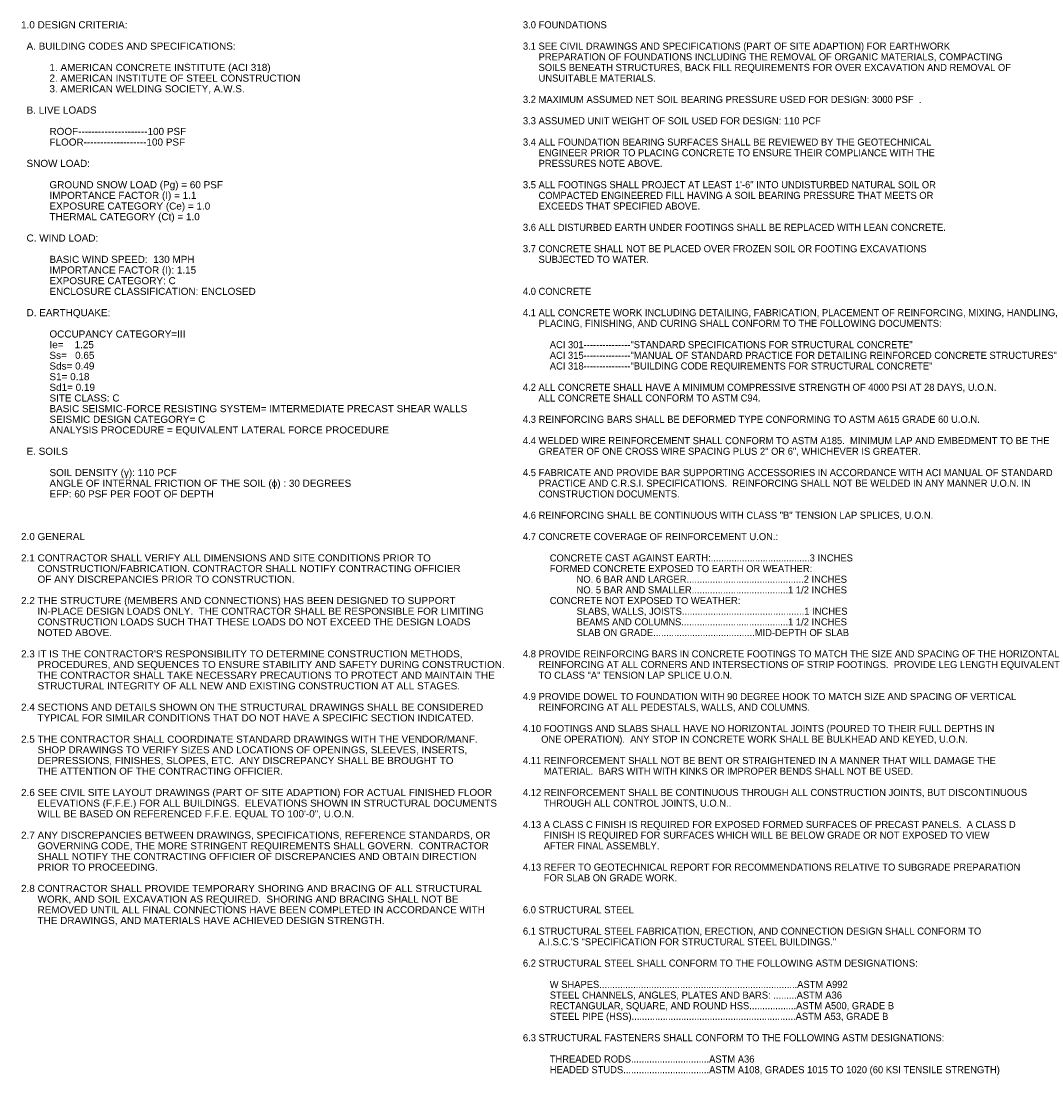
# Paper-space layout 'S001' of a CAD drawing. Header units: inches. Extents: x 2.1 to 32.3, y 1.5 to 20.2.
# Tile 1 of 2: x 2.1 to 20, y 1.6 to 20.2. Entities that reach past the tile are written whole.
import ezdxf

# ---------------------------------------------------------------- set-up
doc = ezdxf.new("R2010")
doc.units = ezdxf.units.IN
doc.header["$MEASUREMENT"] = 0
doc.layers.add('G-ANNO-TEXT', color=7, linetype='Continuous', lineweight=0)
doc.styles.add('Style-Arial', font='arial.ttf')

psp = doc.layouts.new('S001')

# ---------------------------------------------------------------- texts
at = {"layer": 'G-ANNO-TEXT', "char_height": 0.125, "attachment_point": 1, "line_spacing_factor": 0.9, "style": 'Style-Arial'}
for s, insert, width in [('1.0 DESIGN CRITERIA:\\P\\P  A. BUILDING CODES AND SPECIFICATIONS:\\P\\P^I1. AMERICAN CONCRETE INSTITUTE (ACI 318)\\P^I2. AMERICAN INSTITUTE OF STEEL CONSTRUCTION\\P^I3. AMERICAN WELDING SOCIETY, A.W.S.\\P\\P  B. LIVE LOADS\\P\\P^IROOF---------------------100 PSF\\P^IFLOOR-------------------100 PSF\\P\\P  SNOW LOAD:\\P\\P^IGROUND SNOW LOAD (Pg) = 60 PSF\\P   ^IIMPORTANCE FACTOR (I) = 1.1\\P^IEXPOSURE CATEGORY (Ce) = 1.0\\P^ITHERMAL CATEGORY (Ct) = 1.0\\P\\P  C. WIND LOAD:\\P\\P^IBASIC WIND SPEED:  130 MPH\\P^IIMPORTANCE FACTOR (I): 1.15\\P^IEXPOSURE CATEGORY: C\\P^IENCLOSURE CLASSIFICATION: ENCLOSED\\P^I\\P  D. EARTHQUAKE:\\P\\P^IOCCUPANCY CATEGORY=III\\P  ^IIe=    1.25\\P  ^ISs=   0.65\\P  ^ISds= 0.49\\P^IS1= 0.18\\P^ISd1= 0.19\\P  ^ISITE CLASS: C\\P  ^IBASIC SEISMIC-FORCE RESISTING SYSTEM= IMTERMEDIATE PRECAST SHEAR WALLS\\P  ^ISEISMIC DESIGN CATEGORY= C\\P  ^IANALYSIS PROCEDURE = EQUIVALENT LATERAL FORCE PROCEDURE \\P\\P  E. SOILS\\P\\P^ISOIL DENSITY (γ): 110 PCF\\P^IANGLE OF INTERNAL FRICTION OF THE SOIL (ϕ) : 30 DEGREES\\P^IEFP: 60 PSF PER FOOT OF DEPTH\\P\\P^I\\P^I\\P2.0 GENERAL \\P\\P2.1 CONTRACTOR SHALL VERIFY ALL DIMENSIONS AND SITE CONDITIONS PRIOR TO \\P      CONSTRUCTION/FABRICATION. CONTRACTOR SHALL NOTIFY CONTRACTING OFFICIER\\P      OF ANY DISCREPANCIES PRIOR TO CONSTRUCTION.\\P\\P2.2 THE STRUCTURE (MEMBERS AND CONNECTIONS) HAS BEEN DESIGNED TO SUPPORT\\P      IN-PLACE DESIGN LOADS ONLY.  THE CONTRACTOR SHALL BE RESPONSIBLE FOR LIMITING \\P      CONSTRUCTION LOADS SUCH THAT THESE LOADS DO NOT EXCEED THE DESIGN LOADS\\P      NOTED ABOVE. \\P\\P2.3 IT IS THE CONTRACTOR\'S RESPONSIBILITY TO DETERMINE CONSTRUCTION METHODS,\\P      PROCEDURES, AND SEQUENCES TO ENSURE STABILITY AND SAFETY DURING CONSTRUCTION.  \\P      THE CONTRACTOR SHALL TAKE NECESSARY PRECAUTIONS TO PROTECT AND MAINTAIN THE \\P      STRUCTURAL INTEGRITY OF ALL NEW AND EXISTING CONSTRUCTION AT ALL STAGES.  \\P\\P2.4 SECTIONS AND DETAILS SHOWN ON THE STRUCTURAL DRAWINGS SHALL BE CONSIDERED \\P      TYPICAL FOR SIMILAR CONDITIONS THAT DO NOT HAVE A SPECIFIC SECTION INDICATED.  \\P\\P2.5 THE CONTRACTOR SHALL COORDINATE STANDARD DRAWINGS WITH THE VENDOR/MANF.\\P      SHOP DRAWINGS TO VERIFY SIZES AND LOCATIONS OF OPENINGS, SLEEVES, INSERTS,\\P      DEPRESSIONS, FINISHES, SLOPES, ETC.  ANY DISCREPANCY SHALL BE BROUGHT TO\\P      THE ATTENTION OF THE CONTRACTING OFFICIER.\\P\\P2.6 SEE CIVIL SITE LAYOUT DRAWINGS (PART OF SITE ADAPTION) FOR ACTUAL FINISHED FLOOR  \\P      ELEVATIONS (F.F.E.) FOR ALL BUILDINGS.  ELEVATIONS SHOWN IN STRUCTURAL DOCUMENTS\\P      WILL BE BASED ON REFERENCED F.F.E. EQUAL TO 100\'-0", U.O.N.\\P\\P2.7 ANY DISCREPANCIES BETWEEN DRAWINGS, SPECIFICATIONS, REFERENCE STANDARDS, OR \\P      GOVERNING CODE, THE MORE STRINGENT REQUIREMENTS SHALL GOVERN.  CONTRACTOR \\P      SHALL NOTIFY THE CONTRACTING OFFICIER OF DISCREPANCIES AND OBTAIN DIRECTION \\P      PRIOR TO PROCEEDING.         \\P\\P2.8 CONTRACTOR SHALL PROVIDE TEMPORARY SHORING AND BRACING OF ALL STRUCTURAL \\P      WORK, AND SOIL EXCAVATION AS REQUIRED.  SHORING AND BRACING SHALL NOT BE \\P      REMOVED UNTIL ALL FINAL CONNECTIONS HAVE BEEN COMPLETED IN ACCORDANCE WITH\\P      THE DRAWINGS, AND MATERIALS HAVE ACHIEVED DESIGN STRENGTH.', (2.08, 20.18), 17.21627), ('3.0 FOUNDATIONS\\P\\P3.1 SEE CIVIL DRAWINGS AND SPECIFICATIONS (PART OF SITE ADAPTION) FOR EARTHWORK \\P      PREPARATION OF FOUNDATIONS INCLUDING THE REMOVAL OF ORGANIC MATERIALS, COMPACTING\\P      SOILS BENEATH STRUCTURES, BACK FILL REQUIREMENTS FOR OVER EXCAVATION AND REMOVAL OF \\P      UNSUITABLE MATERIALS.\\P\\P3.2 MAXIMUM ASSUMED NET SOIL BEARING PRESSURE USED FOR DESIGN: 3000 PSF  . \\P\\P3.3 ASSUMED UNIT WEIGHT OF SOIL USED FOR DESIGN: 110 PCF\\P\\P3.4 ALL FOUNDATION BEARING SURFACES SHALL BE REVIEWED BY THE GEOTECHNICAL\\P      ENGINEER PRIOR TO PLACING CONCRETE TO ENSURE THEIR COMPLIANCE WITH THE \\P      PRESSURES NOTE ABOVE.  \\P\\P3.5 ALL FOOTINGS SHALL PROJECT AT LEAST 1\'-6" INTO UNDISTURBED NATURAL SOIL OR\\P      COMPACTED ENGINEERED FILL HAVING A SOIL BEARING PRESSURE THAT MEETS OR\\P      EXCEEDS THAT SPECIFIED ABOVE.\\P\\P3.6 ALL DISTURBED EARTH UNDER FOOTINGS SHALL BE REPLACED WITH LEAN CONCRETE.\\P\\P3.7 CONCRETE SHALL NOT BE PLACED OVER FROZEN SOIL OR FOOTING EXCAVATIONS \\P      SUBJECTED TO WATER. \\P\\P\\P4.0 CONCRETE\\P\\P4.1 ALL CONCRETE WORK INCLUDING DETAILING, FABRICATION, PLACEMENT OF REINFORCING, MIXING, HANDLING,\\P      PLACING, FINISHING, AND CURING SHALL CONFORM TO THE FOLLOWING DOCUMENTS:\\P       \\P^IACI 301---------------"STANDARD SPECIFICATIONS FOR STRUCTURAL CONCRETE"\\P^IACI 315---------------"MANUAL OF STANDARD PRACTICE FOR DETAILING REINFORCED CONCRETE STRUCTURES"\\P^IACI 318---------------"BUILDING CODE REQUIREMENTS FOR STRUCTURAL CONCRETE"\\P\\P4.2 ALL CONCRETE SHALL HAVE A MINIMUM COMPRESSIVE STRENGTH OF 4000 PSI AT 28 DAYS, U.O.N.\\P      ALL CONCRETE SHALL CONFORM TO ASTM C94.\\P\\P4.3 REINFORCING BARS SHALL BE DEFORMED TYPE CONFORMING TO ASTM A615 GRADE 60 U.O.N.\\P\\P4.4 WELDED WIRE REINFORCEMENT SHALL CONFORM TO ASTM A185.  MINIMUM LAP AND EMBEDMENT TO BE THE\\P      GREATER OF ONE CROSS WIRE SPACING PLUS 2" OR 6", WHICHEVER IS GREATER.\\P\\P4.5 FABRICATE AND PROVIDE BAR SUPPORTING ACCESSORIES IN ACCORDANCE WITH ACI MANUAL OF STANDARD\\P      PRACTICE AND C.R.S.I. SPECIFICATIONS.  REINFORCING SHALL NOT BE WELDED IN ANY MANNER U.O.N. IN\\P      CONSTRUCTION DOCUMENTS.\\P\\P4.6 REINFORCING SHALL BE CONTINUOUS WITH CLASS "B" TENSION LAP SPLICES, U.O.N.\\P\\P4.7 CONCRETE COVERAGE OF REINFORCEMENT U.ON.:\\P\\P^ICONCRETE CAST AGAINST EARTH:......................................3 INCHES\\P^IFORMED CONCRETE EXPOSED TO EARTH OR WEATHER:\\P^I^INO. 6 BAR AND LARGER.............................................2 INCHES\\P^I^INO. 5 BAR AND SMALLER.....................................1 1/2 INCHES\\P^ICONCRETE NOT EXPOSED TO WEATHER:\\P^I^ISLABS, WALLS, JOISTS...............................................1 INCHES\\P^I^IBEAMS AND COLUMNS.........................................1 1/2 INCHES\\P^I^ISLAB ON GRADE.......................................MID-DEPTH OF SLAB\\P\\P4.8 PROVIDE REINFORCING BARS IN CONCRETE FOOTINGS TO MATCH THE SIZE AND SPACING OF THE HORIZONTAL \\P      REINFORCING AT ALL CORNERS AND INTERSECTIONS OF STRIP FOOTINGS.  PROVIDE LEG LENGTH EQUIVALENT\\P      TO CLASS "A" TENSION LAP SPLICE U.O.N.\\P\\P4.9 PROVIDE DOWEL TO FOUNDATION WITH 90 DEGREE HOOK TO MATCH SIZE AND SPACING OF VERTICAL\\P      REINFORCING AT ALL PEDESTALS, WALLS, AND COLUMNS.\\P\\P4.10 FOOTINGS AND SLABS SHALL HAVE NO HORIZONTAL JOINTS (POURED TO THEIR FULL DEPTHS IN \\P       ONE OPERATION).  ANY STOP IN CONCRETE WORK SHALL BE BULKHEAD AND KEYED, U.O.N.\\P\\P4.11 REINFORCEMENT SHALL NOT BE BENT OR STRAIGHTENED IN A MANNER THAT WILL DAMAGE THE\\P        MATERIAL.  BARS WITH WITH KINKS OR IMPROPER BENDS SHALL NOT BE USED.\\P\\P4.12 REINFORCEMENT SHALL BE CONTINUOUS THROUGH ALL CONSTRUCTION JOINTS, BUT DISCONTINUOUS\\P        THROUGH ALL CONTROL JOINTS, U.O.N..\\P\\P4.13 A CLASS C FINISH IS REQUIRED FOR EXPOSED FORMED SURFACES OF PRECAST PANELS.  A CLASS D \\P        FINISH IS REQUIRED FOR SURFACES WHICH WILL BE BELOW GRADE OR NOT EXPOSED TO VIEW \\P        AFTER FINAL ASSEMBLY.\\P\\P4.13 REFER TO GEOTECHNICAL REPORT FOR RECOMMENDATIONS RELATIVE TO SUBGRADE PREPARATION\\P        FOR SLAB ON GRADE WORK.    \\P\\P\\P6.0 STRUCTURAL STEEL\\P\\P6.1 STRUCTURAL STEEL FABRICATION, ERECTION, AND CONNECTION DESIGN SHALL CONFORM TO \\P      A.I.S.C.\'S "SPECIFICATION FOR STRUCTURAL STEEL BUILDINGS." \\P\\P6.2 STRUCTURAL STEEL SHALL CONFORM TO THE FOLLOWING ASTM DESIGNATIONS:\\P\\P^IW SHAPES............................................................................ASTM A992\\P^ISTEEL CHANNELS, ANGLES, PLATES AND BARS: .........ASTM A36\\P^IRECTANGULAR, SQUARE, AND ROUND HSS..................ASTM A500, GRADE B\\P^ISTEEL PIPE (HSS)...............................................................ASTM A53, GRADE B \\P\\P6.3 STRUCTURAL FASTENERS SHALL CONFORM TO THE FOLLOWING ASTM DESIGNATIONS:\\P\\P^ITHREADED RODS..............................ASTM A36\\P^IHEADED STUDS.................................ASTM A108, GRADES 1015 TO 1020 (60 KSI TENSILE STRENGTH)', (10.908, 20.18), 20.08784)]:
    psp.add_mtext(s, dxfattribs=dict(at, insert=insert, width=width))

doc.saveas('drawing.dxf')
